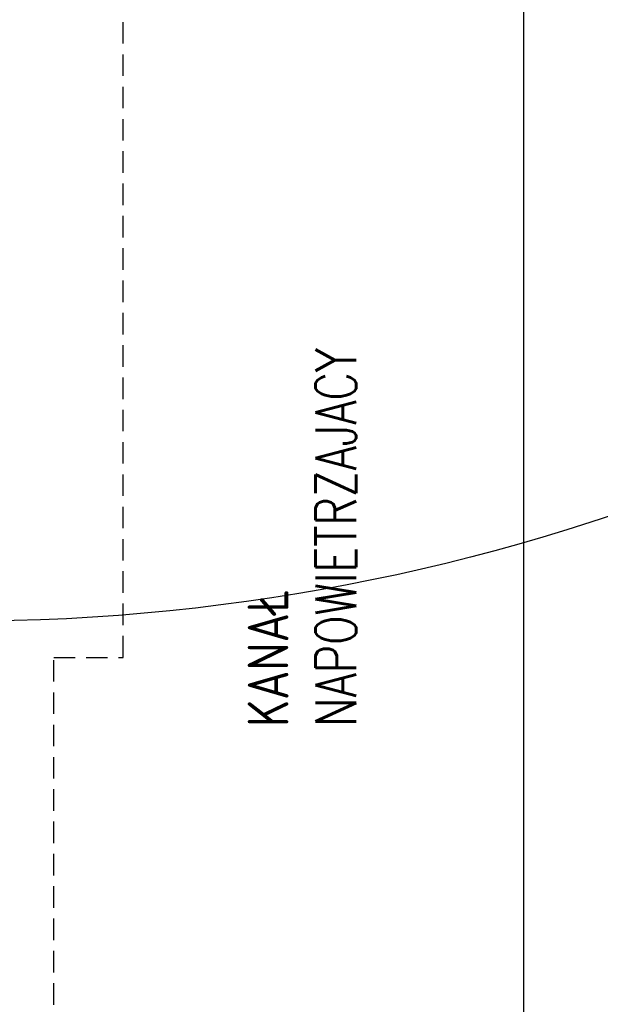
# Model space of a CAD drawing. Header units: millimetres. Extents: x 42924 to 92944, y -369470 to -179866.
# Tile 26 of 256: x 46190 to 46361, y -182211 to -181921. Entities that reach past the tile are written whole.
import ezdxf

# ---------------------------------------------------------------- set-up
doc = ezdxf.new("R2010")
doc.units = ezdxf.units.MM
doc.linetypes.add('CACHE', pattern=[9.525, 6.35, -3.175])
for name, color, linetype in [('!! 0_ Istn-sciany', 8, 'Continuous'), ('!! 0_ Opis', 8, 'Continuous'), ('!! 1_PROJ przerywana', 8, 'CACHE')]:
    doc.layers.add(name, color=color, linetype=linetype)
doc.layers.add('E_SAP_ZASIĘG', color=150, linetype='Continuous', plot=False)
doc.styles.add('SIMPLEX', font='simplex.shx', dxfattribs={"width": 0.77})

msp = doc.modelspace()

# ---------------------------------------------------------------- linework, layer by layer
at = {"layer": '!! 0_ Istn-sciany'}
msp.add_lwpolyline([(46338.12722, -181604.72377), (46338.12722, -182240.72377)], dxfattribs=at)
at = {"layer": '!! 1_PROJ przerywana'}
msp.add_lwpolyline([(46199.63381, -182258.72377), (46199.63381, -182108.72377), (46220.12722, -182108.72377), (46220.12722, -181750.125)], dxfattribs=at)
at = {"layer": 'E_SAP_ZASIĘG'}
for centre in [(46172.51188, -181498.06894), (46802.53248, -181498.06894)]:
    msp.add_circle(centre, 600, dxfattribs=at)

# ---------------------------------------------------------------- texts
at = {"layer": '!! 0_ Opis', "insert": (46256.82484, -182129.1829), "char_height": 12, "attachment_point": 1, "rotation": 90, "style": 'SIMPLEX'}
msp.add_mtext_dynamic_manual_height_columns('KANAŁ NAPOWIETRZAJACY', width=46.7031119, gutter_width=75, heights=[0], dxfattribs=at)

doc.saveas('drawing.dxf')
